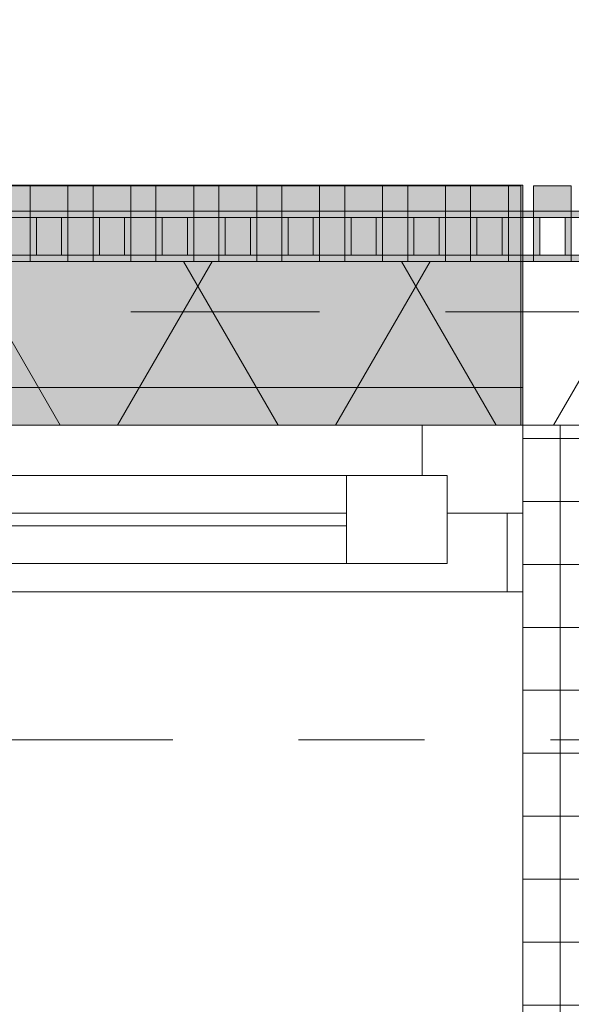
# Model space of a CAD drawing. Header units: metres. Extents: x -167 to 233, y -155 to 122.
# Tile 205 of 215: x 57.103 to 57.541, y 43.38 to 44.162. Entities that reach past the tile are written whole.
import ezdxf
from ezdxf.enums import TextEntityAlignment as Align

# ---------------------------------------------------------------- set-up
doc = ezdxf.new("R2010")
doc.units = ezdxf.units.M
doc.header["$MEASUREMENT"] = 0
doc.linetypes.add('Raster', pattern=[0.4, 0.2, -0.1, 0, -0.1])
doc.linetypes.add('Strichlinie eng', pattern=[0.23, 0.15, -0.08])
for name, color, linetype in [('09 Schraffuren', 7, 'Continuous'), ('10 Stütze', 7, 'Continuous'), ('10 Wand außen', 7, 'Continuous'), ('20 Decke', 7, 'Continuous'), ('50 Sanitäreinrichtung', 7, 'Continuous'), ('90 Achsraster', 7, 'Continuous'), ('94 Genehmigungsplanung Bemaßung', 7, 'Continuous')]:
    doc.layers.add(name, color=color, linetype=linetype)
doc.styles.add('ERSTELLTER_STIL_1', font='arial.ttf')
doc.styles.add('ERSTELLTER_STIL_2', font='arial.ttf')
doc.dimstyles.new('ERSTELLTER_STIL__1', dxfattribs={"dimtxt": 0.25, "dimasz": 0.19, "dimexe": 0.18, "dimexo": 0.1, "dimgap": 0, "dimtad": 1, "dimtih": 1, "dimtoh": 1, "dimzin": 0, "dimdsep": 46, "dimtxsty": 'ERSTELLTER_STIL_1', "dimblk": 'ARROWHEAD_6', "dimblk1": 'ARROWHEAD_6', "dimblk2": 'ARROWHEAD_6', "dimcen": 0.09, "dimclrd": 7, "dimclre": 7, "dimclrt": 7, "dimazin": 0, "dimtfac": 1, "dimtdec": 4, "dimtmove": 0, "dimatfit": 3, "dimfxl": 1, "dimtolj": 1, "dimtzin": 0, "dimarcsym": 0})
doc.dimstyles.new('ERSTELLTER_STIL__2', dxfattribs={"dimtxt": 0.25, "dimasz": 0.19, "dimexe": 0.18, "dimexo": 0.1, "dimgap": 0, "dimtad": 1, "dimzin": 0, "dimdsep": 46, "dimtxsty": 'ERSTELLTER_STIL_1', "dimblk": 'ARROWHEAD_6', "dimblk1": 'ARROWHEAD_6', "dimblk2": 'ARROWHEAD_6', "dimcen": 0.09, "dimclrd": 7, "dimclre": 7, "dimclrt": 7, "dimazin": 0, "dimtfac": 1, "dimtdec": 4, "dimtmove": 0, "dimatfit": 3, "dimfxl": 1, "dimtolj": 1, "dimtzin": 0, "dimarcsym": 0})

# ---------------------------------------------------------------- blocks, each defined once
blk = doc.blocks.new('Rechteck Raster Kassetten Fassade - ACB')
at = {"layer": '50 Sanitäreinrichtung', "linetype": 'Continuous', "lineweight": 0, "true_color": 0x9e9e9e}
for points in [[(19.39, 0.17), (19.39, 0.19), (19.36, 0.19), (19.36, 0.17)], [(19.44, 0.17), (19.44, 0.19), (19.41, 0.19), (19.41, 0.17)], [(19.49, 0.17), (19.49, 0.19), (19.46, 0.19), (19.46, 0.17)], [(19.54, 0.17), (19.54, 0.19), (19.51, 0.19), (19.51, 0.17)], [(19.59, 0.17), (19.59, 0.19), (19.56, 0.19), (19.56, 0.17)], [(19.64, 0.17), (19.64, 0.19), (19.61, 0.19), (19.61, 0.17)], [(19.69, 0.17), (19.69, 0.19), (19.66, 0.19), (19.66, 0.17)], [(19.74, 0.17), (19.74, 0.19), (19.71, 0.19), (19.71, 0.17)], [(19.79, 0.17), (19.79, 0.19), (19.76, 0.19), (19.76, 0.17)], [(19.31, 0.13), (19.36, 0.13), (19.36, 0.135), (19.315, 0.135), (19.315, 0.165), (19.36, 0.165), (19.36, 0.17), (19.31, 0.17)], [(19.36, 0.13), (19.41, 0.13), (19.41, 0.135), (19.365, 0.135), (19.365, 0.165), (19.41, 0.165), (19.41, 0.17), (19.36, 0.17)], [(19.385, 0.165), (19.385, 0.135), (19.39, 0.135), (19.39, 0.165)], [(19.41, 0.13), (19.46, 0.13), (19.46, 0.135), (19.415, 0.135), (19.415, 0.165), (19.46, 0.165), (19.46, 0.17), (19.41, 0.17)], [(19.435, 0.165), (19.435, 0.135), (19.44, 0.135), (19.44, 0.165)], [(19.46, 0.13), (19.51, 0.13), (19.51, 0.135), (19.465, 0.135), (19.465, 0.165), (19.51, 0.165), (19.51, 0.17), (19.46, 0.17)], [(19.485, 0.165), (19.485, 0.135), (19.49, 0.135), (19.49, 0.165)], [(19.51, 0.13), (19.56, 0.13), (19.56, 0.135), (19.515, 0.135), (19.515, 0.165), (19.56, 0.165), (19.56, 0.17), (19.51, 0.17)], [(19.535, 0.165), (19.535, 0.135), (19.54, 0.135), (19.54, 0.165)], [(19.56, 0.13), (19.61, 0.13), (19.61, 0.135), (19.565, 0.135), (19.565, 0.165), (19.61, 0.165), (19.61, 0.17), (19.56, 0.17)], [(19.585, 0.165), (19.585, 0.135), (19.59, 0.135), (19.59, 0.165)], [(19.61, 0.13), (19.66, 0.13), (19.66, 0.135), (19.615, 0.135), (19.615, 0.165), (19.66, 0.165), (19.66, 0.17), (19.61, 0.17)], [(19.635, 0.165), (19.635, 0.135), (19.64, 0.135), (19.64, 0.165)], [(19.685, 0.165), (19.685, 0.135), (19.69, 0.135), (19.69, 0.165)], [(19.715, 0.165), (19.71, 0.165), (19.71, 0.135), (19.715, 0.135)], [(19.74, 0.165), (19.76, 0.165), (19.76, 0.17), (19.74, 0.17)], [(19.76, 0.13), (19.81, 0.13), (19.81, 0.135), (19.765, 0.135), (19.765, 0.165), (19.81, 0.165), (19.81, 0.17), (19.76, 0.17)], [(19.785, 0.135), (19.79, 0.135), (19.79, 0.165), (19.785, 0.165)], [(19.74, 0.135), (19.74, 0.13), (19.76, 0.13), (19.76, 0.135)]]:
    blk.add_hatch(color=253, dxfattribs=at).paths.add_polyline_path(points)
h = blk.add_hatch(color=253, dxfattribs=at)
h.paths.add_polyline_path([(19.74, 0.13), (19.74, 0.17), (19.66, 0.17), (19.66, 0.13)])
h.paths.add_polyline_path([(19.665, 0.165), (19.735, 0.165), (19.735, 0.135), (19.665, 0.135)], flags=0)
at = {"layer": '50 Sanitäreinrichtung', "linetype": 'Continuous', "lineweight": 18}
h = blk.add_hatch(dxfattribs=at)
h.set_pattern_fill('Dämmung__weich_0001', color=8, style=0, pattern_type=2)
h.set_pattern_definition([(60, (0, 0), (-0.1299038, 0.075), []), (120, (0, 0), (0.1299038, 0.075), [])])
h.paths.add_polyline_path([(0, 0), (20.25, 0), (20.38, 0.13), (0, 0.13)])
at = {"layer": '50 Sanitäreinrichtung', "color": 251, "linetype": 'Continuous', "lineweight": 18, "true_color": 0x5f5f5f}
for p, q in [((19.75, 0.19), (15.25, 0.19)), ((19.39, 0.19), (19.36, 0.19)), ((19.36, 0.19), (19.36, 0.17)), ((19.39, 0.19), (19.36, 0.19)), ((19.36, 0.19), (19.36, 0.17)), ((19.39, 0.19), (19.39, 0.17)), ((19.39, 0.19), (19.39, 0.17)), ((19.44, 0.19), (19.41, 0.19)), ((19.41, 0.19), (19.41, 0.17)), ((19.44, 0.19), (19.41, 0.19)), ((19.41, 0.19), (19.41, 0.17)), ((19.44, 0.19), (19.44, 0.17)), ((19.44, 0.19), (19.44, 0.17)), ((19.49, 0.19), (19.46, 0.19)), ((19.46, 0.19), (19.46, 0.17)), ((19.49, 0.19), (19.46, 0.19)), ((19.46, 0.19), (19.46, 0.17)), ((19.49, 0.19), (19.49, 0.17)), ((19.49, 0.19), (19.49, 0.17)), ((19.54, 0.19), (19.51, 0.19)), ((19.51, 0.19), (19.51, 0.17)), ((19.54, 0.19), (19.51, 0.19)), ((19.51, 0.19), (19.51, 0.17)), ((19.54, 0.19), (19.54, 0.17)), ((19.54, 0.19), (19.54, 0.17)), ((19.59, 0.19), (19.56, 0.19)), ((19.56, 0.19), (19.56, 0.17)), ((19.59, 0.19), (19.56, 0.19)), ((19.56, 0.19), (19.56, 0.17)), ((19.59, 0.19), (19.59, 0.17)), ((19.59, 0.19), (19.59, 0.17)), ((19.64, 0.19), (19.61, 0.19)), ((19.61, 0.19), (19.61, 0.17)), ((19.64, 0.19), (19.61, 0.19)), ((19.61, 0.19), (19.61, 0.17)), ((19.64, 0.19), (19.64, 0.17)), ((19.64, 0.19), (19.64, 0.17)), ((19.69, 0.19), (19.66, 0.19)), ((19.66, 0.19), (19.66, 0.17)), ((19.69, 0.19), (19.66, 0.19)), ((19.66, 0.19), (19.66, 0.17)), ((19.69, 0.19), (19.69, 0.17)), ((19.69, 0.19), (19.69, 0.17)), ((19.74, 0.19), (19.71, 0.19)), ((19.71, 0.19), (19.71, 0.17)), ((19.74, 0.19), (19.71, 0.19)), ((19.71, 0.19), (19.71, 0.17)), ((19.74, 0.19), (19.74, 0.17)), ((19.74, 0.19), (19.74, 0.17)), ((19.75, 0), (19.75, 0.19)), ((19.79, 0.19), (19.76, 0.19)), ((19.76, 0.19), (19.76, 0.17)), ((19.79, 0.19), (19.76, 0.19)), ((19.76, 0.19), (19.76, 0.17)), ((19.79, 0.19), (19.79, 0.17)), ((19.79, 0.19), (19.79, 0.17)), ((19.39, 0.17), (19.31, 0.17)), ((19.39, 0.17), (19.31, 0.17)), ((19.36, 0.165), (19.34, 0.165)), ((19.36, 0.165), (19.34, 0.165)), ((19.44, 0.17), (19.36, 0.17)), ((19.36, 0.17), (19.36, 0.165)), ((19.44, 0.17), (19.36, 0.17)), ((19.36, 0.17), (19.36, 0.165)), ((19.39, 0.17), (19.36, 0.17)), ((19.39, 0.17), (19.36, 0.17)), ((19.365, 0.165), (19.36, 0.165)), ((19.36, 0.165), (19.36, 0.135)), ((19.365, 0.165), (19.36, 0.165)), ((19.36, 0.165), (19.36, 0.135)), ((19.385, 0.165), (19.365, 0.165)), ((19.365, 0.165), (19.365, 0.135)), ((19.385, 0.165), (19.365, 0.165)), ((19.385, 0.165), (19.365, 0.165)), ((19.365, 0.165), (19.365, 0.135)), ((19.385, 0.165), (19.365, 0.165)), ((19.385, 0.165), (19.385, 0.135)), ((19.39, 0.165), (19.385, 0.165)), ((19.385, 0.165), (19.385, 0.135)), ((19.39, 0.165), (19.385, 0.165)), ((19.39, 0.17), (19.39, 0.165)), ((19.39, 0.17), (19.39, 0.165)), ((19.39, 0.165), (19.39, 0.135)), ((19.41, 0.165), (19.39, 0.165)), ((19.39, 0.165), (19.39, 0.135)), ((19.41, 0.165), (19.39, 0.165)), ((19.49, 0.17), (19.41, 0.17)), ((19.41, 0.17), (19.41, 0.165)), ((19.49, 0.17), (19.41, 0.17)), ((19.41, 0.17), (19.41, 0.165)), ((19.44, 0.17), (19.41, 0.17)), ((19.44, 0.17), (19.41, 0.17)), ((19.415, 0.165), (19.41, 0.165)), ((19.41, 0.165), (19.41, 0.135)), ((19.415, 0.165), (19.41, 0.165)), ((19.41, 0.165), (19.41, 0.135)), ((19.435, 0.165), (19.415, 0.165)), ((19.415, 0.165), (19.415, 0.135)), ((19.435, 0.165), (19.415, 0.165)), ((19.435, 0.165), (19.415, 0.165)), ((19.415, 0.165), (19.415, 0.135)), ((19.435, 0.165), (19.415, 0.165)), ((19.435, 0.165), (19.435, 0.135)), ((19.44, 0.165), (19.435, 0.165)), ((19.435, 0.165), (19.435, 0.135)), ((19.44, 0.165), (19.435, 0.165)), ((19.44, 0.17), (19.44, 0.165)), ((19.44, 0.17), (19.44, 0.165)), ((19.44, 0.165), (19.44, 0.135)), ((19.46, 0.165), (19.44, 0.165)), ((19.44, 0.165), (19.44, 0.135)), ((19.46, 0.165), (19.44, 0.165)), ((19.54, 0.17), (19.46, 0.17)), ((19.46, 0.17), (19.46, 0.165)), ((19.54, 0.17), (19.46, 0.17)), ((19.46, 0.17), (19.46, 0.165)), ((19.49, 0.17), (19.46, 0.17)), ((19.49, 0.17), (19.46, 0.17)), ((19.465, 0.165), (19.46, 0.165)), ((19.46, 0.165), (19.46, 0.135)), ((19.465, 0.165), (19.46, 0.165)), ((19.46, 0.165), (19.46, 0.135)), ((19.485, 0.165), (19.465, 0.165)), ((19.465, 0.165), (19.465, 0.135)), ((19.485, 0.165), (19.465, 0.165)), ((19.485, 0.165), (19.465, 0.165)), ((19.465, 0.165), (19.465, 0.135)), ((19.485, 0.165), (19.465, 0.165)), ((19.485, 0.165), (19.485, 0.135)), ((19.49, 0.165), (19.485, 0.165)), ((19.485, 0.165), (19.485, 0.135)), ((19.49, 0.165), (19.485, 0.165)), ((19.49, 0.17), (19.49, 0.165)), ((19.49, 0.17), (19.49, 0.165)), ((19.49, 0.165), (19.49, 0.135)), ((19.51, 0.165), (19.49, 0.165)), ((19.49, 0.165), (19.49, 0.135)), ((19.51, 0.165), (19.49, 0.165)), ((19.59, 0.17), (19.51, 0.17)), ((19.51, 0.17), (19.51, 0.165)), ((19.59, 0.17), (19.51, 0.17)), ((19.51, 0.17), (19.51, 0.165)), ((19.54, 0.17), (19.51, 0.17)), ((19.54, 0.17), (19.51, 0.17)), ((19.515, 0.165), (19.51, 0.165)), ((19.51, 0.165), (19.51, 0.135)), ((19.515, 0.165), (19.51, 0.165)), ((19.51, 0.165), (19.51, 0.135)), ((19.535, 0.165), (19.515, 0.165)), ((19.515, 0.165), (19.515, 0.135)), ((19.535, 0.165), (19.515, 0.165)), ((19.535, 0.165), (19.515, 0.165)), ((19.515, 0.165), (19.515, 0.135)), ((19.535, 0.165), (19.515, 0.165)), ((19.535, 0.165), (19.535, 0.135)), ((19.54, 0.165), (19.535, 0.165)), ((19.535, 0.165), (19.535, 0.135)), ((19.54, 0.165), (19.535, 0.165)), ((19.54, 0.17), (19.54, 0.165)), ((19.54, 0.17), (19.54, 0.165)), ((19.54, 0.165), (19.54, 0.135)), ((19.56, 0.165), (19.54, 0.165)), ((19.54, 0.165), (19.54, 0.135)), ((19.56, 0.165), (19.54, 0.165)), ((19.64, 0.17), (19.56, 0.17)), ((19.56, 0.17), (19.56, 0.165)), ((19.64, 0.17), (19.56, 0.17)), ((19.56, 0.17), (19.56, 0.165)), ((19.59, 0.17), (19.56, 0.17)), ((19.59, 0.17), (19.56, 0.17)), ((19.565, 0.165), (19.56, 0.165)), ((19.56, 0.165), (19.56, 0.135)), ((19.565, 0.165), (19.56, 0.165)), ((19.56, 0.165), (19.56, 0.135)), ((19.585, 0.165), (19.565, 0.165)), ((19.565, 0.165), (19.565, 0.135)), ((19.585, 0.165), (19.565, 0.165)), ((19.585, 0.165), (19.565, 0.165)), ((19.565, 0.165), (19.565, 0.135)), ((19.585, 0.165), (19.565, 0.165)), ((19.585, 0.165), (19.585, 0.135)), ((19.59, 0.165), (19.585, 0.165)), ((19.585, 0.165), (19.585, 0.135)), ((19.59, 0.165), (19.585, 0.165)), ((19.59, 0.17), (19.59, 0.165)), ((19.59, 0.17), (19.59, 0.165)), ((19.59, 0.165), (19.59, 0.135)), ((19.61, 0.165), (19.59, 0.165)), ((19.59, 0.165), (19.59, 0.135)), ((19.61, 0.165), (19.59, 0.165)), ((19.69, 0.17), (19.61, 0.17)), ((19.61, 0.17), (19.61, 0.165)), ((19.69, 0.17), (19.61, 0.17)), ((19.61, 0.17), (19.61, 0.165)), ((19.64, 0.17), (19.61, 0.17)), ((19.64, 0.17), (19.61, 0.17)), ((19.615, 0.165), (19.61, 0.165)), ((19.61, 0.165), (19.61, 0.135)), ((19.615, 0.165), (19.61, 0.165)), ((19.61, 0.165), (19.61, 0.135)), ((19.635, 0.165), (19.615, 0.165)), ((19.615, 0.165), (19.615, 0.135)), ((19.635, 0.165), (19.615, 0.165)), ((19.635, 0.165), (19.615, 0.165)), ((19.615, 0.165), (19.615, 0.135)), ((19.635, 0.165), (19.615, 0.165)), ((19.635, 0.165), (19.635, 0.135)), ((19.64, 0.165), (19.635, 0.165)), ((19.635, 0.165), (19.635, 0.135)), ((19.64, 0.165), (19.635, 0.165)), ((19.64, 0.17), (19.64, 0.165)), ((19.64, 0.17), (19.64, 0.165)), ((19.64, 0.165), (19.64, 0.135)), ((19.66, 0.165), (19.64, 0.165)), ((19.64, 0.165), (19.64, 0.135)), ((19.66, 0.165), (19.64, 0.165)), ((19.74, 0.17), (19.66, 0.17)), ((19.66, 0.17), (19.66, 0.165)), ((19.74, 0.17), (19.66, 0.17)), ((19.66, 0.17), (19.66, 0.165)), ((19.69, 0.17), (19.66, 0.17)), ((19.69, 0.17), (19.66, 0.17)), ((19.665, 0.165), (19.66, 0.165)), ((19.66, 0.165), (19.66, 0.135)), ((19.665, 0.165), (19.66, 0.165)), ((19.66, 0.165), (19.66, 0.135)), ((19.685, 0.165), (19.665, 0.165)), ((19.665, 0.165), (19.665, 0.135)), ((19.685, 0.165), (19.665, 0.165)), ((19.685, 0.165), (19.665, 0.165)), ((19.665, 0.165), (19.665, 0.135)), ((19.685, 0.165), (19.665, 0.165)), ((19.685, 0.165), (19.685, 0.135)), ((19.69, 0.165), (19.685, 0.165)), ((19.685, 0.165), (19.685, 0.135)), ((19.69, 0.165), (19.685, 0.165)), ((19.69, 0.17), (19.69, 0.165)), ((19.69, 0.17), (19.69, 0.165)), ((19.69, 0.165), (19.69, 0.135)), ((19.71, 0.165), (19.69, 0.165)), ((19.69, 0.165), (19.69, 0.135)), ((19.71, 0.165), (19.69, 0.165)), ((19.79, 0.17), (19.71, 0.17)), ((19.71, 0.17), (19.71, 0.165)), ((19.79, 0.17), (19.71, 0.17)), ((19.71, 0.17), (19.71, 0.165)), ((19.74, 0.17), (19.71, 0.17)), ((19.74, 0.17), (19.71, 0.17)), ((19.71, 0.165), (19.71, 0.135)), ((19.715, 0.165), (19.71, 0.165)), ((19.71, 0.165), (19.71, 0.135)), ((19.715, 0.165), (19.71, 0.165)), ((19.715, 0.165), (19.715, 0.135)), ((19.735, 0.165), (19.715, 0.165)), ((19.735, 0.165), (19.715, 0.165)), ((19.715, 0.165), (19.715, 0.135)), ((19.735, 0.165), (19.715, 0.165)), ((19.735, 0.165), (19.715, 0.165)), ((19.74, 0.165), (19.735, 0.165)), ((19.735, 0.165), (19.735, 0.135)), ((19.74, 0.165), (19.735, 0.165)), ((19.735, 0.165), (19.735, 0.135)), ((19.74, 0.17), (19.74, 0.165)), ((19.74, 0.17), (19.74, 0.165)), ((19.76, 0.165), (19.74, 0.165)), ((19.74, 0.165), (19.74, 0.135)), ((19.76, 0.165), (19.74, 0.165)), ((19.74, 0.165), (19.74, 0.135)), ((19.84, 0.17), (19.76, 0.17)), ((19.76, 0.17), (19.76, 0.165)), ((19.84, 0.17), (19.76, 0.17)), ((19.76, 0.17), (19.76, 0.165)), ((19.79, 0.17), (19.76, 0.17)), ((19.79, 0.17), (19.76, 0.17)), ((19.765, 0.165), (19.76, 0.165)), ((19.76, 0.165), (19.76, 0.135)), ((19.765, 0.165), (19.76, 0.165)), ((19.76, 0.165), (19.76, 0.135)), ((19.785, 0.165), (19.765, 0.165)), ((19.765, 0.165), (19.765, 0.135)), ((19.785, 0.165), (19.765, 0.165)), ((19.785, 0.165), (19.765, 0.165)), ((19.765, 0.165), (19.765, 0.135)), ((19.785, 0.165), (19.765, 0.165)), ((19.785, 0.165), (19.785, 0.135)), ((19.79, 0.165), (19.785, 0.165)), ((19.785, 0.165), (19.785, 0.135)), ((19.79, 0.165), (19.785, 0.165)), ((19.79, 0.17), (19.79, 0.165)), ((19.79, 0.17), (19.79, 0.165)), ((19.79, 0.165), (19.79, 0.135)), ((19.81, 0.165), (19.79, 0.165)), ((19.79, 0.165), (19.79, 0.135)), ((19.81, 0.165), (19.79, 0.165)), ((19.36, 0.135), (19.34, 0.135)), ((19.36, 0.135), (19.34, 0.135)), ((19.365, 0.135), (19.36, 0.135)), ((19.36, 0.135), (19.36, 0.13)), ((19.365, 0.135), (19.36, 0.135)), ((19.36, 0.135), (19.36, 0.13)), ((19.385, 0.135), (19.365, 0.135)), ((19.385, 0.135), (19.365, 0.135)), ((19.385, 0.135), (19.365, 0.135)), ((19.385, 0.135), (19.365, 0.135)), ((19.39, 0.135), (19.385, 0.135)), ((19.39, 0.135), (19.385, 0.135)), ((19.39, 0.135), (19.39, 0.13)), ((19.41, 0.135), (19.39, 0.135)), ((19.39, 0.135), (19.39, 0.13)), ((19.41, 0.135), (19.39, 0.135)), ((19.415, 0.135), (19.41, 0.135)), ((19.41, 0.135), (19.41, 0.13)), ((19.415, 0.135), (19.41, 0.135)), ((19.41, 0.135), (19.41, 0.13)), ((19.435, 0.135), (19.415, 0.135)), ((19.435, 0.135), (19.415, 0.135)), ((19.435, 0.135), (19.415, 0.135)), ((19.435, 0.135), (19.415, 0.135)), ((19.44, 0.135), (19.435, 0.135)), ((19.44, 0.135), (19.435, 0.135)), ((19.44, 0.135), (19.44, 0.13)), ((19.46, 0.135), (19.44, 0.135)), ((19.44, 0.135), (19.44, 0.13)), ((19.46, 0.135), (19.44, 0.135)), ((19.465, 0.135), (19.46, 0.135)), ((19.46, 0.135), (19.46, 0.13)), ((19.465, 0.135), (19.46, 0.135)), ((19.46, 0.135), (19.46, 0.13)), ((19.485, 0.135), (19.465, 0.135)), ((19.485, 0.135), (19.465, 0.135)), ((19.485, 0.135), (19.465, 0.135)), ((19.485, 0.135), (19.465, 0.135)), ((19.49, 0.135), (19.485, 0.135)), ((19.49, 0.135), (19.485, 0.135)), ((19.49, 0.135), (19.49, 0.13)), ((19.51, 0.135), (19.49, 0.135)), ((19.49, 0.135), (19.49, 0.13)), ((19.51, 0.135), (19.49, 0.135)), ((19.515, 0.135), (19.51, 0.135)), ((19.51, 0.135), (19.51, 0.13)), ((19.515, 0.135), (19.51, 0.135)), ((19.51, 0.135), (19.51, 0.13)), ((19.535, 0.135), (19.515, 0.135)), ((19.535, 0.135), (19.515, 0.135)), ((19.535, 0.135), (19.515, 0.135)), ((19.535, 0.135), (19.515, 0.135)), ((19.54, 0.135), (19.535, 0.135)), ((19.54, 0.135), (19.535, 0.135)), ((19.54, 0.135), (19.54, 0.13)), ((19.56, 0.135), (19.54, 0.135)), ((19.54, 0.135), (19.54, 0.13)), ((19.56, 0.135), (19.54, 0.135)), ((19.565, 0.135), (19.56, 0.135)), ((19.56, 0.135), (19.56, 0.13)), ((19.565, 0.135), (19.56, 0.135)), ((19.56, 0.135), (19.56, 0.13)), ((19.585, 0.135), (19.565, 0.135)), ((19.585, 0.135), (19.565, 0.135)), ((19.585, 0.135), (19.565, 0.135)), ((19.585, 0.135), (19.565, 0.135)), ((19.59, 0.135), (19.585, 0.135)), ((19.59, 0.135), (19.585, 0.135)), ((19.59, 0.135), (19.59, 0.13)), ((19.61, 0.135), (19.59, 0.135)), ((19.59, 0.135), (19.59, 0.13)), ((19.61, 0.135), (19.59, 0.135)), ((19.615, 0.135), (19.61, 0.135)), ((19.61, 0.135), (19.61, 0.13)), ((19.615, 0.135), (19.61, 0.135)), ((19.61, 0.135), (19.61, 0.13)), ((19.635, 0.135), (19.615, 0.135)), ((19.635, 0.135), (19.615, 0.135)), ((19.635, 0.135), (19.615, 0.135)), ((19.635, 0.135), (19.615, 0.135)), ((19.64, 0.135), (19.635, 0.135)), ((19.64, 0.135), (19.635, 0.135)), ((19.64, 0.135), (19.64, 0.13)), ((19.66, 0.135), (19.64, 0.135)), ((19.64, 0.135), (19.64, 0.13)), ((19.66, 0.135), (19.64, 0.135)), ((19.665, 0.135), (19.66, 0.135)), ((19.66, 0.135), (19.66, 0.13)), ((19.665, 0.135), (19.66, 0.135)), ((19.66, 0.135), (19.66, 0.13)), ((19.685, 0.135), (19.665, 0.135)), ((19.685, 0.135), (19.665, 0.135)), ((19.685, 0.135), (19.665, 0.135)), ((19.685, 0.135), (19.665, 0.135)), ((19.69, 0.135), (19.685, 0.135)), ((19.69, 0.135), (19.685, 0.135)), ((19.69, 0.135), (19.69, 0.13)), ((19.71, 0.135), (19.69, 0.135)), ((19.69, 0.135), (19.69, 0.13)), ((19.71, 0.135), (19.69, 0.135)), ((19.71, 0.135), (19.71, 0.13)), ((19.715, 0.135), (19.71, 0.135)), ((19.71, 0.135), (19.71, 0.13)), ((19.715, 0.135), (19.71, 0.135)), ((19.735, 0.135), (19.715, 0.135)), ((19.735, 0.135), (19.715, 0.135)), ((19.735, 0.135), (19.715, 0.135)), ((19.735, 0.135), (19.715, 0.135)), ((19.74, 0.135), (19.735, 0.135)), ((19.74, 0.135), (19.735, 0.135)), ((19.76, 0.135), (19.74, 0.135)), ((19.74, 0.135), (19.74, 0.13)), ((19.76, 0.135), (19.74, 0.135)), ((19.74, 0.135), (19.74, 0.13)), ((19.765, 0.135), (19.76, 0.135)), ((19.76, 0.135), (19.76, 0.13)), ((19.765, 0.135), (19.76, 0.135)), ((19.76, 0.135), (19.76, 0.13)), ((19.785, 0.135), (19.765, 0.135)), ((19.785, 0.135), (19.765, 0.135)), ((19.785, 0.135), (19.765, 0.135)), ((19.785, 0.135), (19.765, 0.135)), ((19.79, 0.135), (19.785, 0.135)), ((19.79, 0.135), (19.785, 0.135)), ((19.79, 0.135), (19.79, 0.13)), ((19.81, 0.135), (19.79, 0.135)), ((19.79, 0.135), (19.79, 0.13)), ((19.81, 0.135), (19.79, 0.135)), ((20.38, 0.13), (0, 0.13)), ((19.39, 0.13), (19.31, 0.13)), ((19.39, 0.13), (19.31, 0.13)), ((19.44, 0.13), (19.36, 0.13)), ((19.44, 0.13), (19.36, 0.13)), ((19.49, 0.13), (19.41, 0.13)), ((19.49, 0.13), (19.41, 0.13)), ((19.54, 0.13), (19.46, 0.13)), ((19.54, 0.13), (19.46, 0.13)), ((19.59, 0.13), (19.51, 0.13)), ((19.59, 0.13), (19.51, 0.13)), ((19.64, 0.13), (19.56, 0.13)), ((19.64, 0.13), (19.56, 0.13)), ((19.69, 0.13), (19.61, 0.13)), ((19.69, 0.13), (19.61, 0.13)), ((19.74, 0.13), (19.66, 0.13)), ((19.74, 0.13), (19.66, 0.13)), ((19.79, 0.13), (19.71, 0.13)), ((19.79, 0.13), (19.71, 0.13)), ((19.84, 0.13), (19.76, 0.13)), ((19.84, 0.13), (19.76, 0.13)), ((0, 0), (20.25, 0)), ((15.25, 0), (19.75, 0))]:
    blk.add_line(p, q, dxfattribs=at)
at = {"layer": '50 Sanitäreinrichtung', "color": 251, "linetype": 'Strichlinie eng', "lineweight": 18, "true_color": 0x5f5f5f}
blk.add_line((20.34, 0.09), (0, 0.09), dxfattribs=at)
blk = doc.blocks.new('4-Flügelfenster 27_3')
at = {"layer": '10 Wand außen', "color": 7, "linetype": 'Continuous', "lineweight": 18}
for p, q in [((-2.25, 0.0625), (-2.2375, 0.0625)), ((-2.2375, 0), (-2.2375, 0.0625)), ((-2.19, -0.03), (-2.19, 0.04)), ((-2.19, 0.04), (-2.11, 0.04)), ((-2.11, 0.04), (-1.165, 0.04)), ((-2.11, 0.04), (-2.11, -0.03)), ((-2.11, 0.01), (-1.165, 0.01)), ((-2.25, 0), (-2.19, 0)), ((-2.25, -0.07), (-2.25, 0)), ((-2.25, -0.07), (-2.25, 0)), ((-2.19, 0), (-2.19, -0.03)), ((-1.165, 0), (-2.11, 0)), ((-2.19, -0.03), (-2.17, -0.03)), ((-2.11, -0.03), (-2.19, -0.03)), ((-2.17, -0.03), (-2.17, -0.07)), ((-1.165, -0.03), (-2.11, -0.03)), ((-2.17, -0.07), (-2.25, -0.07)), ((2.17, -0.07), (-2.17, -0.07))]:
    blk.add_line(p, q, dxfattribs=at)
at = {"layer": '10 Wand außen', "color": 7, "linetype": 'Continuous', "lineweight": 13}
for p, q in [((-2.2375, 0.0625), (2.2375, 0.0625)), ((-2.25, -0.07), (-2.25, -0.1)), ((-2.25, -0.1), (2.25, -0.1))]:
    blk.add_line(p, q, dxfattribs=at)
at = {"layer": '10 Wand außen', "color": 7, "linetype": 'Strichlinie eng', "lineweight": 13}
blk.add_line((-2.25, -0.07), (2.25, -0.07), dxfattribs=at)
blk = doc.blocks.new('Standard-Rastermarker_139')
at = {"layer": '90 Achsraster', "color": 14, "linetype": 'Raster', "lineweight": 18, "true_color": 0xa80000}
blk.add_line((1, 0), (45.44268, 0), dxfattribs=at)
at = {"layer": '90 Achsraster', "color": 14, "lineweight": 18, "true_color": 0xa80000, "style": 'ERSTELLTER_STIL_2'}
for tag, p in [('AC_MarkerText_1_0', (-0.35, 0.15)), ('AC_MarkerText_1_1', (46.79268, 0.15))]:
    blk.add_attdef(tag, text='', height=0.3, dxfattribs=at).set_placement(p, align=Align.TOP_CENTER)
blk = doc.blocks.new('*D233', base_point=(27236.13209, 33357.27905))
at = {"layer": '94 Genehmigungsplanung Bemaßung', "color": 7, "linetype": 'Continuous', "lineweight": 13}
for p, q in [((17.34109, 46.96218), (17.34109, 47.33718)), ((58.16249, 46.96218), (58.16249, 47.33718)), ((17.44109, 47.24968), (17.24109, 47.04968)), ((58.06249, 47.04968), (58.26249, 47.24968)), ((17.19109, 47.14968), (17.34109, 47.14968)), ((17.34109, 47.14968), (58.16249, 47.14968)), ((58.16249, 47.14968), (58.31249, 47.14968))]:
    blk.add_line(p, q, dxfattribs=at)
at = {"layer": '94 Genehmigungsplanung Bemaßung', "color": 7, "lineweight": 13, "insert": (37.3228, 47.19968), "char_height": 0.25, "attachment_point": 7, "style": 'ERSTELLTER_STIL_1'}
blk.add_mtext('\\A1;{\\pql;\\fArial|b0|i0|c0|p0;\\W1.000000;40,82}', dxfattribs=at)
blk = doc.blocks.new('ARROWHEAD_6')
at = {"color": 0, "linetype": 'Continuous', "lineweight": 0}
for p, q in [((-0.5, -0.5), (0.5, 0.5)), ((0, 0), (-1, 0))]:
    blk.add_line(p, q, dxfattribs=at)
blk = doc.blocks.new('*D243', base_point=(27236.13209, 33357.27905))
at = {"layer": '94 Genehmigungsplanung Bemaßung', "color": 7, "linetype": 'Continuous', "lineweight": 13}
for p, q in [((57.75249, 46.32315), (57.75249, 46.69815)), ((58.16249, 46.32315), (58.16249, 46.69815)), ((57.85249, 46.61065), (57.65249, 46.41065)), ((58.06249, 46.41065), (58.26249, 46.61065)), ((57.75249, 46.51065), (58.16249, 46.51065)), ((58.16249, 46.51065), (58.31249, 46.51065))]:
    blk.add_line(p, q, dxfattribs=at)
blk = doc.blocks.new('*D249', base_point=(27236.13209, 33357.27905))
at = {"layer": '94 Genehmigungsplanung Bemaßung', "color": 7, "linetype": 'Continuous', "lineweight": 13}
for p, q in [((54.78637, 43.73968), (54.58637, 43.93968)), ((54.87387, 43.83968), (54.49887, 43.83968)), ((54.68637, 28.17968), (54.68637, 43.83968)), ((54.58637, 28.27968), (54.78637, 28.07968)), ((54.87387, 28.17968), (54.49887, 28.17968)), ((54.68637, 28.02968), (54.68637, 28.17968))]:
    blk.add_line(p, q, dxfattribs=at)
at = {"layer": '94 Genehmigungsplanung Bemaßung', "color": 7, "lineweight": 13, "char_height": 0.25, "attachment_point": 7, "rotation": 90, "style": 'ERSTELLTER_STIL_1'}
for s, insert in [('\\A1;{\\pql;\\fArial|b0|i0|c0|p0;\\W1.000000;16}', (54.63637, 43.35831)), ('\\A1;{\\pql;\\fArial|b0|i0|c0|p0;\\W1.000000;15,66}', (54.63637, 35.39001))]:
    blk.add_mtext(s, dxfattribs=dict(at, insert=insert))
blk = doc.blocks.new('*D250', base_point=(27236.13209, 33357.27905))
at = {"layer": '94 Genehmigungsplanung Bemaßung', "color": 7, "linetype": 'Continuous', "lineweight": 13}
for p, q in [((54.68637, 43.99968), (54.68637, 44.14968)), ((54.58637, 44.09968), (54.78637, 43.89968)), ((54.87387, 43.99968), (54.49887, 43.99968)), ((54.68637, 43.83968), (54.68637, 43.99968)), ((54.78637, 43.73968), (54.58637, 43.93968)), ((54.87387, 43.83968), (54.49887, 43.83968))]:
    blk.add_line(p, q, dxfattribs=at)
blk = doc.blocks.new('*D257', base_point=(27236.13209, 33357.27905))
at = {"layer": '94 Genehmigungsplanung Bemaßung', "color": 7, "linetype": 'Continuous', "lineweight": 13}
for p, q in [((17.50109, 45.65596), (17.50109, 46.03096)), ((58.00249, 45.65596), (58.00249, 46.03096)), ((17.60109, 45.94346), (17.40109, 45.74346)), ((57.90249, 45.74346), (58.10249, 45.94346)), ((17.50109, 45.84346), (58.00249, 45.84346))]:
    blk.add_line(p, q, dxfattribs=at)
at = {"layer": '94 Genehmigungsplanung Bemaßung', "color": 7, "lineweight": 13, "char_height": 0.25, "attachment_point": 7, "style": 'ERSTELLTER_STIL_1'}
for s, insert in [('\\A1;{\\pql;\\fArial|b0|i0|c0|p0;\\W1.000000;40,50}', (37.13212, 45.89346)), ('\\A1;{\\pql;\\fArial|b0|i0|c0|p0;\\W1.000000;16}', (57.52113, 45.89346))]:
    blk.add_mtext(s, dxfattribs=dict(at, insert=insert))

msp = doc.modelspace()

# ---------------------------------------------------------------- hatches: boundary and pattern name
at = {"layer": '09 Schraffuren', "linetype": 'Continuous', "lineweight": 18}
msp.add_hatch(color=255, dxfattribs=at).paths.add_polyline_path([(53.00927, 44.03036), (57.50249, 44.03036), (57.50249, 43.83968), (53.00927, 43.83968)])
at = {"layer": '10 Stütze', "linetype": 'Continuous', "lineweight": 18}
h = msp.add_hatch(dxfattribs=at)
h.set_pattern_fill('Beton__Fertigteil_Träger_1D', color=8, style=0, pattern_type=2)
h.set_pattern_definition([(0, (27236.132094, 33357.27905), (0, 0.05), []), (90, (27236.132094, 33357.27905), (-0.05, 0), [])])
h.paths.add_polyline_path([(57.50249, 43.83968), (57.50249, 43.33968), (58.00249, 43.33968), (58.00249, 43.83968)])
at = {"layer": '10 Wand außen', "linetype": 'Continuous', "lineweight": 13, "true_color": 0x000100}
h = msp.add_hatch(dxfattribs=at)
h.set_pattern_fill('Gipskarton_0001', color=98, style=0, pattern_type=2)
h.set_pattern_definition([(0, (27236.132094, 33357.27905), (0, 0.075), [0, -0.075])])
h.paths.add_polyline_path([(57.48999, 43.70718), (57.50249, 43.70718), (57.50249, 43.71968), (57.50249, 43.76968), (57.48999, 43.76968)])

# ---------------------------------------------------------------- linework, layer by layer
at = {"layer": '09 Schraffuren', "color": 7, "linetype": 'Continuous', "lineweight": 13, "flags": 128}
msp.add_lwpolyline([(53.00927, 44.03036), (57.50249, 44.03036), (57.50249, 43.83968), (53.00927, 43.83968)], close=True, dxfattribs=at)
at = {"layer": '10 Stütze', "color": 7, "linetype": 'Continuous', "lineweight": 13, "flags": 128}
msp.add_lwpolyline([(57.50249, 43.83968), (57.50249, 43.33968), (58.00249, 43.33968), (58.00249, 43.83968)], close=True, dxfattribs=at)
at = {"layer": '10 Wand außen', "color": 7, "linetype": 'Continuous', "lineweight": 18}
for p, q in [((57.50249, 43.83968), (57.50249, 43.76968)), ((57.48999, 43.76968), (57.48999, 43.70718)), ((57.50249, 43.76968), (57.48999, 43.76968)), ((57.50249, 43.71968), (57.50249, 43.76968)), ((57.50249, 43.70718), (57.48999, 43.70718))]:
    msp.add_line(p, q, dxfattribs=at)
at = {"layer": '20 Decke', "color": 7, "linetype": 'Continuous', "lineweight": 13, "flags": 128}
msp.add_lwpolyline([(38.10109, 43.83968), (38.10109, 28.33968), (38.24109, 28.33968), (42.50109, 28.33968), (42.50109, 28.83968), (43.00109, 28.83968), (43.00109, 28.33968), (47.50109, 28.33968), (47.50109, 28.83968), (48.00109, 28.83968), (48.00109, 28.47218), (52.50249, 28.47218), (52.50249, 28.83968), (53.00249, 28.83968), (53.00249, 28.33968), (57.50249, 28.33968), (57.50249, 28.83968), (58.00249, 28.83968), (58.00249, 43.83968), (47.50109, 43.83968), (43.00109, 43.83968), (43.00109, 43.33968), (42.50109, 43.33968), (42.50109, 43.83968)], close=True, dxfattribs=at)

# ---------------------------------------------------------------- block references
at = {"layer": '10 Wand außen', "color": 7, "linetype": 'Continuous', "lineweight": 18, "rotation": 180}
msp.add_blockref('4-Flügelfenster 27_3', (55.25249, 43.76968), dxfattribs=at)
at = {"layer": '50 Sanitäreinrichtung', "color": 251, "linetype": 'Continuous', "lineweight": 18, "true_color": 0x5f5f5f}
msp.add_blockref('Rechteck Raster Kassetten Fassade - ACB', (37.75109, 43.83968), dxfattribs=at)
at = {"layer": '90 Achsraster', "color": 7, "linetype": 'Continuous', "lineweight": 18}
msp.add_blockref('Standard-Rastermarker_139', (13.52445, 43.58968), dxfattribs=at)

# ---------------------------------------------------------------- dimensions: what is measured, and where the dimension line sits
at = {"layer": '94 Genehmigungsplanung Bemaßung', "color": 7, "linetype": 'Continuous', "lineweight": 13}
for base, p1, p2, picture, middle in [((58.16249, 46.51065), (57.75249, 47.89161), (58.16249, 43.99968), '*D243', (57.46139, 46.68565)), ((58.16249, 47.14968), (17.34109, 43.99968), (58.16249, 43.99968), '*D233', (37.74157, 47.32468)), ((58.00249, 45.84346), (17.50109, 43.83968), (58.00249, 43.83968), '*D257', (37.55089, 46.01846))]:
    dim = msp.add_linear_dim(base=base, p1=p1, p2=p2, dimstyle='ERSTELLTER_STIL__1', dxfattribs=at)
    dim.commit()
    dim.dimension.update_dxf_attribs({"geometry": picture, "text_midpoint": middle, "dimtype": 160})
for base, p1, p2, picture, middle in [((54.68637, 43.99968), (57.50249, 43.83968), (58.16249, 43.99968), '*D250', (54.51137, 43.54857)), ((54.68637, 43.83968), (58.16249, 28.17968), (57.50249, 43.83968), '*D249', (54.51137, 35.80878))]:
    dim = msp.add_linear_dim(base=base, p1=p1, p2=p2, angle=90, dimstyle='ERSTELLTER_STIL__2', dxfattribs=at)
    dim.commit()
    dim.dimension.update_dxf_attribs({"geometry": picture, "text_midpoint": middle, "dimtype": 160, "text_rotation": 90})

doc.saveas('drawing.dxf')
